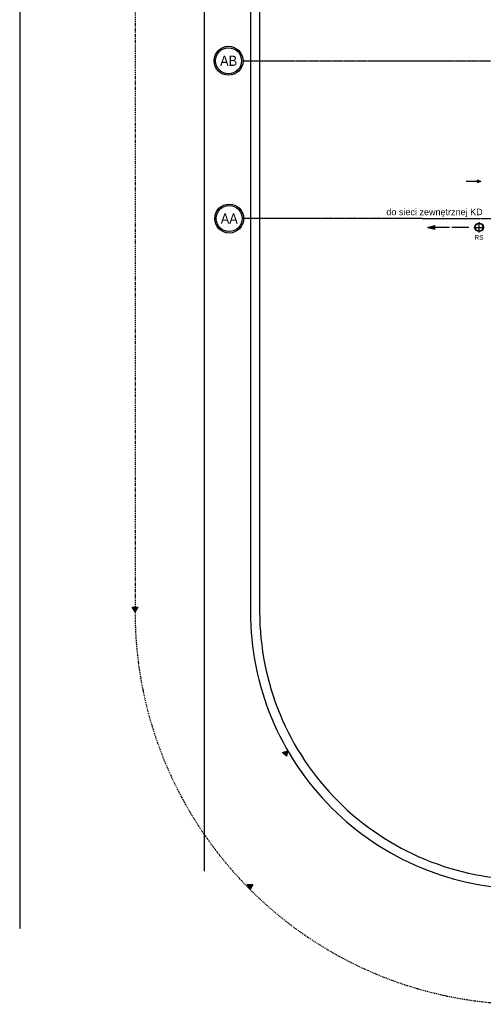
# Model space of a CAD drawing. Header units: inches. Extents: x -145354 to -97635, y 38777 to 78670.
# Tile 55 of 231: x -143804 to -142799, y 46484 to 48616. Entities that reach past the tile are written whole.
import ezdxf
from ezdxf.enums import TextEntityAlignment as Align

# ---------------------------------------------------------------- set-up
doc = ezdxf.new("R2010")
doc.units = ezdxf.units.IN
doc.header["$MEASUREMENT"] = 0
for name, pattern in [('CENTER', [2, 1.25, -0.25, 0.25, -0.25]), ('DASHDOT', [1, 0.5, -0.25, 0, -0.25]), ('DASHED', [0.75, 0.5, -0.25])]:
    doc.linetypes.add(name, pattern=pattern)
doc.layers.get('0').update_dxf_attribs({"color": 101})
for name, color, linetype in [('Ins-went-opis', 141, 'Continuous'), ('Ins-wod', 152, 'Continuous'), ('Ins-wod-opis', 155, 'Continuous'), ('Mkd-odpływy', 7, 'Continuous'), ('opis-drogowy', 7, 'Continuous'), ('Os-osie glowne', 8, 'CENTER'), ('Os-osie-opis', 8, 'Continuous'), ('Pzt-chodniki', 8, 'Continuous'), ('Pzt-drogi-hatch', 253, 'Continuous')]:
    doc.layers.add(name, color=color, linetype=linetype)
doc.styles.add('dwg_opis duży', font='ARIAL.TTF', dxfattribs={"width": 0.9})
doc.styles.add('TYTUL2', font='ARIAL.TTF')

# ---------------------------------------------------------------- blocks, each defined once
blk = doc.blocks.new('rura_spustowa')
at = {"layer": 'Ins-wod', "linetype": 'Continuous'}
for p, q in [((-11.2, 0), (11.2, 0)), ((0, -11.2), (0, 11.2))]:
    blk.add_line(p, q, dxfattribs=at)
at = {"layer": 'Ins-wod', "linetype": 'Continuous', "ltscale": 25}
for radius in [9.25, 8.25]:
    blk.add_circle((0, 0), radius, dxfattribs=at)
blk = doc.blocks.new('0630_STRZAŁKA')
at = {"ltscale": 0.5}
for points in [[(0, 0), (-3, -8.6)], [(0, 0), (0, -32.4)], [(0, 0), (3, -8.6)]]:
    blk.add_lwpolyline(points, dxfattribs=at)
blk = doc.blocks.new('_opis_osi')
blk.add_hatch(color=256).paths.add_polyline_path([(32, -32), (28.8, -32, -1), (-28.8, -32), (-32, -32, 1)])
for radius in [32, 28.8]:
    blk.add_circle((0, -32), radius)
at = {"style": 'dwg_opis duży', "width": 0.9}
blk.add_attdef('AXNAMEV', text='', height=22.4, rotation=90, dxfattribs=at).set_placement((0, -32), align=Align.MIDDLE_CENTER)

msp = doc.modelspace()

# ---------------------------------------------------------------- hatches: boundary and pattern name
at = {"layer": 'Ins-wod'}
msp.add_hatch(color=256, dxfattribs=at).paths.add_polyline_path([(-142903.45, 48170.51), (-142903.45, 48162.16), (-142919.49, 48166.34)])
at = {"layer": 'opis-drogowy'}
for points in [[(-143547.84, 47343.95), (-143553.84, 47333.56), (-143559.84, 47343.95)], [(-143234.37, 47028.66), (-143223, 47032.5), (-143225.36, 47020.73)], [(-143298.87, 46742.93), (-143304.87, 46732.53), (-143310.87, 46742.93)]]:
    msp.add_hatch(color=7, dxfattribs=at).paths.add_polyline_path(points)

# ---------------------------------------------------------------- linework, layer by layer
at = {"layer": 'Ins-wod'}
for p, q in [((-142919.49, 48166.34), (-142903.45, 48170.51)), ((-142872.26, 48166.34), (-142919.49, 48166.34)), ((-142919.49, 48166.34), (-142903.45, 48162.16))]:
    msp.add_line(p, q, dxfattribs=at)
at = {"layer": 'Mkd-odpływy', "const_width": 3}
msp.add_lwpolyline([(-142830.15, 48166.34), (-142867.5, 48166.34)], dxfattribs=at)
at = {"layer": 'opis-drogowy', "color": 7}
for points in [[(-143547.84, 47343.95), (-143553.84, 47333.56), (-143559.84, 47343.95), (-143547.84, 47343.95)], [(-143234.37, 47028.66), (-143223, 47032.5), (-143225.36, 47020.73), (-143234.37, 47028.66)], [(-143298.87, 46742.93), (-143304.87, 46732.53), (-143310.87, 46742.93), (-143298.87, 46742.93)]]:
    msp.add_lwpolyline(points, dxfattribs=at)
at = {"layer": 'Os-osie glowne'}
msp.add_line((-138010.88, 48179.92), (-143318.47, 48185.52), dxfattribs=at)
msp.add_lwpolyline([(-143318.47, 48526.7), (-138010.88, 48526.7)], dxfattribs=at)
at = {"layer": 'Pzt-chodniki'}
for p, q in [((-143303.84, 51583.69), (-143303.84, 47333.54)), ((-143283.84, 51583.69), (-143283.84, 47333.54))]:
    msp.add_line(p, q, dxfattribs=at)
at = {"layer": 'Pzt-chodniki', "linetype": 'DASHED', "ltscale": 2}
for p, q in [((-143403.84, 51542.31), (-143403.84, 46772.15)), ((-143803.84, 48673.69), (-143803.84, 46646.89))]:
    msp.add_line(p, q, dxfattribs=at)
at = {"layer": 'Pzt-chodniki'}
for radius in [600, 600, 580, 580]:
    msp.add_arc((-142703.84, 47333.54), radius, 180, 270.00042, dxfattribs=at)
at = {"layer": 'Pzt-drogi-hatch', "linetype": 'DASHDOT', "ltscale": 4}
msp.add_lwpolyline([(-137959.87, 50766.42), (-137959.87, 51503.69, 0.4142136), (-138809.87, 52353.69), (-142703.84, 52353.69, 0.4142136), (-143553.84, 51503.69), (-143553.84, 47333.55, 0.4142152), (-142703.83, 46483.55), (-142355.98, 46483.55)], format="xyb", dxfattribs=at)

# ---------------------------------------------------------------- block references
at = {"layer": 'Ins-went-opis', "rotation": 270}
msp.add_blockref('0630_STRZAŁKA', (-142804.21, 48265.73), dxfattribs=at)
at = {"layer": 'Ins-wod'}
msp.add_blockref('rura_spustowa', (-142808.17, 48166.34), dxfattribs=at)
at = {"layer": 'Os-osie-opis'}
ref = msp.add_blockref('_opis_osi', (-143319.82, 48527.06), dxfattribs=dict(at, xscale=0.9799999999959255, yscale=0.9799999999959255, zscale=0.9799999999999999, rotation=270))
ref.add_attrib('AXNAMEV', 'AB', dxfattribs={"layer": '0', "height": 21.952, "style": 'dwg_opis duży', "width": 0.9}).set_placement((-143351.02, 48527.06), align=Align.MIDDLE_CENTER)
ref = msp.add_blockref('_opis_osi', (-143318.47, 48185.39), dxfattribs=dict(at, xscale=0.9799999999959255, yscale=0.9799999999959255, zscale=0.9799999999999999, rotation=270))
ref.add_attrib('AXNAMEV', 'AA', dxfattribs={"layer": '0', "height": 21.952, "style": 'dwg_opis duży', "width": 0.9}).set_placement((-143349.67, 48185.39), align=Align.MIDDLE_CENTER)

# ---------------------------------------------------------------- texts
at = {"layer": 'Ins-wod', "style": 'TYTUL2'}
msp.add_text('do sieci zewnętrznej KD', height=14, dxfattribs=at).set_placement((-143009.25, 48192.68, 0))
at = {"layer": 'Ins-wod-opis', "style": 'TYTUL2'}
msp.add_text('RS', height=10.212, dxfattribs=at).set_placement((-142808.44, 48144.39), align=Align.MIDDLE)

doc.saveas('drawing.dxf')
